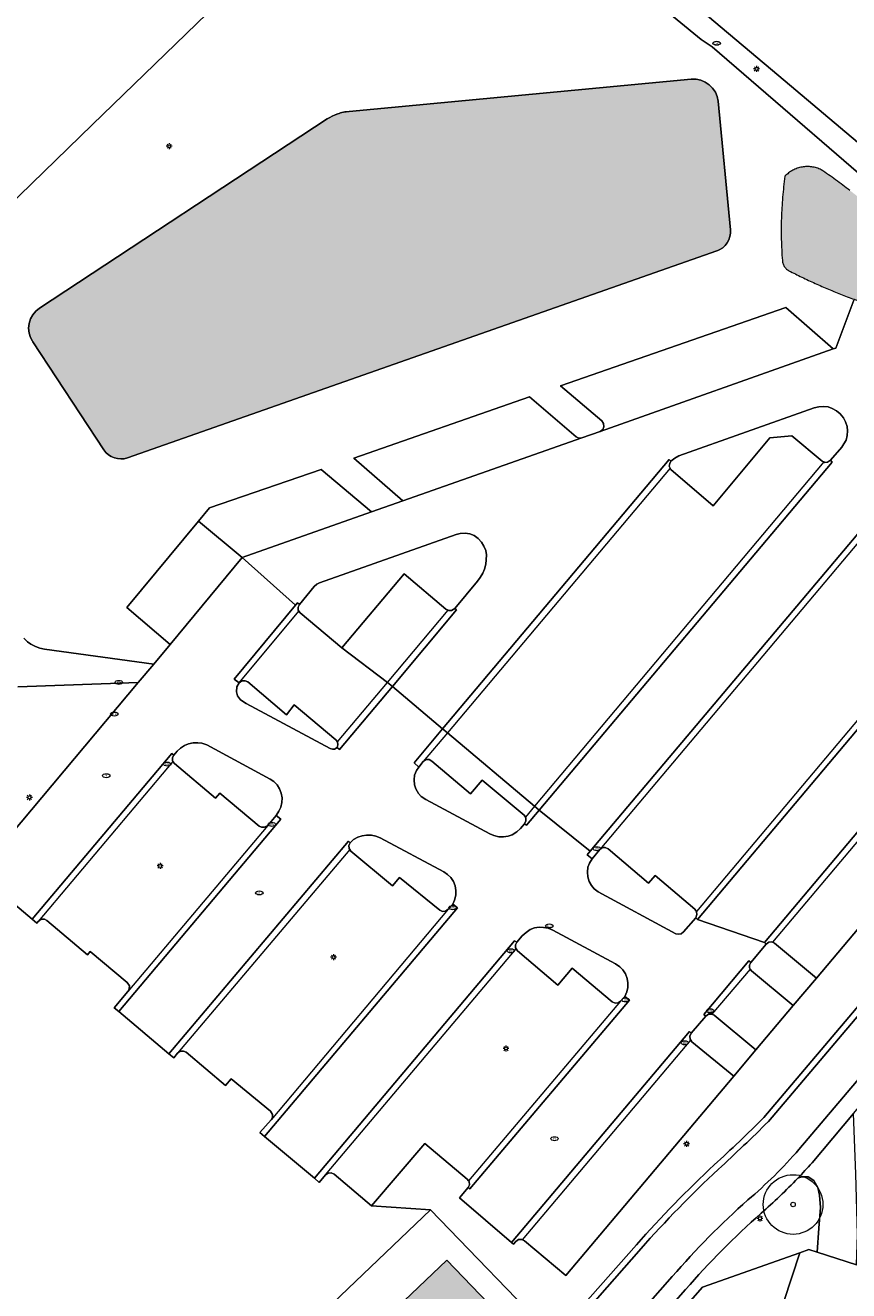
# Model space of a CAD drawing. Header units: metres. Extents: x 187482 to 189800, y 333582 to 335019.
# Tile 68 of 256: x 187607 to 187676, y 334151 to 334257. Entities that reach past the tile are written whole.
import ezdxf
from ezdxf.enums import TextEntityAlignment as Align

# ---------------------------------------------------------------- set-up
doc = ezdxf.new("R2010")
doc.units = ezdxf.units.M
doc.layers.get('0').update_dxf_attribs({"color": 252, "lineweight": 18})
for name, color, linetype, lineweight in [('B-WE-GR-BEPLANTING_CULTUUR_HEESTERS-GV', 252, 'Continuous', 18), ('B-WE-GR-BEPLANTING_CULTUUR_VASTE PLANTENVAK-GV', 252, 'Continuous', 18), ('B-WE-GR-BOOM-S', 252, 'Continuous', 18), ('B-WE-GR-GRAS-GV', 252, 'Continuous', 18), ('B-WE-IE-MEUBILAIR-S', 252, 'Continuous', 18), ('B-WE-IE-TERREINAFSCHEIDING_KUNSTMATIG_HEKWERK-G', 252, 'IE-TERREINAFSCHEIDING_KUNSTMATIG-SO', 18), ('B-WE-OG-BEBOUWING-GV', 252, 'Continuous', 18), ('B-WE-OG-BEBOUWING_LUIFEL-GV', 252, 'Continuous', 18), ('B-WE-OG-TERREIN_ERF-GV', 252, 'Continuous', 18), ('B-WE-OG-WEG-GV', 252, 'Continuous', 18), ('B-WE-RI-HWA_GOOT_MOLGOOT-G', 252, 'Continuous', 18), ('B-WE-VH-GESLOTENVERHARDING_ASFALT-GV', 252, 'Continuous', 18), ('B-WE-VH-HALFVERHARDING_PUIN-GV', 252, 'Continuous', 18), ('B-WE-VH-OPENVERHARDING_BETONSTRAATSTEEN-GV', 252, 'Continuous', 18), ('B-WE-VH-OPENVERHARDING_TEGEL-GV', 252, 'Continuous', 18)]:
    doc.layers.add(name, color=color, linetype=linetype, lineweight=lineweight)
doc.layers.add('B-WE-OG-BEBOUWING-V', color=7, linetype='Continuous', lineweight=18, true_color=0xf0f0f0)
doc.styles.add('NLCS-ISO', font='NLCS-ISO.ttf')
doc.linetypes.add('IE-TERREINAFSCHEIDING_KUNSTMATIG-SO', pattern='A,4,[82,NLCS.SHX,S=0.75,R=90,X=0,Y=0],4,-2', length=10)

# ---------------------------------------------------------------- blocks, each defined once
blk = doc.blocks.new('SIE-MEUBILAIR_PAAL_LICHTMAST-SO')
for points in [[(-0.62, 0), (-1, 0)], [(-0.71, 0.71), (-0.44, 0.44)], [(0, 1), (0, 0.62)], [(0.44, 0.44), (0.71, 0.71)], [(1, 0), (0.62, 0)], [(-0.71, -0.71), (-0.44, -0.44)], [(0, -0.62), (0, -1)], [(0.44, -0.44), (0.71, -0.71)]]:
    blk.add_lwpolyline(points)
blk.add_circle((0, 0), 0.5)
blk = doc.blocks.new('SIE-MEUBILAIR_PUT_BRANDKRAAN-SO')
blk.add_ellipse((0, 0), major_axis=(1.25, 0), ratio=0.54)
at = {"style": 'NLCS-ISO'}
blk.add_text('bk', height=0.75, dxfattribs=at).set_placement((0.03, 0), align=Align.MIDDLE_CENTER)
blk = doc.blocks.new('SIE-MEUBILAIR_PUT_KOLK-SO')
blk.add_ellipse((0, 0), major_axis=(1.25, 0), ratio=0.54)
at = {"style": 'NLCS-ISO'}
blk.add_text('klk', height=0.75, dxfattribs=at).set_placement((0.03, 0), align=Align.MIDDLE_CENTER)
blk = doc.blocks.new('SIE-MEUBILAIR_PUT_RIOOLPUT-SO')
blk.add_ellipse((0, 0), major_axis=(1.25, 0), ratio=0.54)
at = {"style": 'NLCS-ISO'}
blk.add_text('ri', height=0.75, dxfattribs=at).set_placement((-0.04, 0.07), align=Align.MIDDLE_CENTER)
blk = doc.blocks.new('SGR-BOOM_GBKN-SO')
at = {"color": 0, "linetype": 'ByBlock', "lineweight": 18}
for radius in [2, 0.15]:
    blk.add_circle((0, 0), radius, dxfattribs=at)

msp = doc.modelspace()

# ---------------------------------------------------------------- hatches: boundary and pattern name
at = {"layer": 'B-WE-OG-BEBOUWING-V'}
h = msp.add_hatch(color=256, dxfattribs=at)
h.dxf.hatch_style = 1
h.paths.add_polyline_path([(187607.452, 334230.104), (187607.483, 334230.057), (187613.424, 334220.996), (187613.605, 334220.78), (187613.818, 334220.594), (187614.058, 334220.445), (187614.318, 334220.335), (187614.592, 334220.267), (187614.873, 334220.243), (187615.154, 334220.263), (187615.429, 334220.327), (187664.795, 334237.683), (187664.886, 334237.715), (187665.058, 334237.793), (187665.298, 334237.945), (187665.509, 334238.137), (187665.683, 334238.362), (187665.817, 334238.614), (187665.905, 334238.884), (187665.946, 334239.166), (187665.944, 334239.387), (187665.938, 334239.451), (187664.917, 334250.218), (187664.836, 334250.614), (187664.679, 334250.986), (187664.453, 334251.321), (187664.166, 334251.606), (187663.829, 334251.829), (187663.456, 334251.983), (187663.059, 334252.061), (187662.68, 334252.062), (187662.655, 334252.06), (187633.995, 334249.376), (187633.752, 334249.344), (187633.631, 334249.322), (187633.51, 334249.298), (187633.391, 334249.269), (187633.272, 334249.238), (187633.155, 334249.202), (187633.038, 334249.164), (187632.808, 334249.077), (187632.584, 334248.977), (187632.366, 334248.864), (187632.155, 334248.739), (187608.054, 334232.886), (187608.042, 334232.878), (187607.742, 334232.635), (187607.485, 334232.327), (187607.294, 334231.974), (187607.176, 334231.591), (187607.136, 334231.192), (187607.175, 334230.793), (187607.293, 334230.41)], flags=17)
h = msp.add_hatch(color=256, dxfattribs=at)
h.dxf.hatch_style = 1
edge = h.paths.add_edge_path(flags=17)
edge.add_arc((187648.376, 334206.217), 45.731, 41.80374, 43.66306)
edge.add_arc((187650.08, 334208.044), 43.237, 43.47079, 45.43686)
edge.add_arc((187646.235, 334204.206), 48.669, 45.38257, 47.12952)
edge.add_arc((187646.4, 334204.387), 48.424, 47.12613, 48.88223)
edge.add_arc((187648.446, 334206.776), 45.279, 48.84525, 50.72285)
edge.add_arc((187648.051, 334206.435), 45.793, 50.61078, 52.46758)
edge.add_arc((187647.922, 334206.39), 45.908, 52.37372, 54.22619)
edge.add_arc((187649.483, 334208.771), 43.064, 54.05892, 56.03297)
edge.add_arc((187672.426, 334242.182), 2.56, 64.13908, 73.34548)
edge.add_arc((187672.443, 334242.298), 2.445, 72.94454, 82.57338)
edge.add_arc((187672.4, 334242.102), 2.644, 82.19555, 91.1043)
edge.add_arc((187672.392, 334242.26), 2.487, 90.98376, 100.46516)
edge.add_arc((187672.378, 334242.225), 2.519, 100.00667, 109.35255)
edge.add_arc((187672.473, 334241.985), 2.777, 109.57655, 118.06535)
edge.add_arc((187672.409, 334242.119), 2.628, 118.19852, 127.17144)
edge.add_arc((187672.376, 334242.162), 2.574, 127.16936, 136.30657)
edge.add_arc((187701.769, 334239.507), 31.567, 171.92716, 173.53376)
edge.add_arc((187701.895, 334239.468), 31.697, 173.49006, 175.08875)
edge.add_arc((187709.377, 334238.949), 39.195, 175.26808, 176.56069)
edge.add_arc((187702.858, 334239.382), 32.662, 176.63303, 178.18537)
edge.add_arc((187702.749, 334239.385), 32.554, 178.18529, 179.74322)
edge.add_arc((187709.276, 334239.487), 39.08, 179.93524, 181.23138)
edge.add_arc((187702.823, 334239.385), 32.626, 181.29641, 182.84989)
edge.add_arc((187708.912, 334239.816), 38.73, 183.03895, 184.34799)
edge.add_arc((187671.261, 334236.945), 0.969, 183.8589, 192.82889)
edge.add_arc((187671.664, 334237.042), 1.384, 193.02706, 199.28081)
edge.add_arc((187671.556, 334237.04), 1.282, 200.80971, 207.57671)
edge.add_arc((187671.804, 334237.233), 1.592, 209.59983, 215.05245)
edge.add_arc((187671.449, 334237.014), 1.176, 216.21508, 223.59012)
edge.add_arc((187671.557, 334237.162), 1.357, 225.00754, 231.41144)
edge.add_arc((187671.406, 334237.001), 1.137, 232.30094, 239.89686)
edge.add_arc((187671.376, 334236.943), 1.072, 239.71645, 247.8295)
edge.add_arc((187692.214, 334277.598), 46.751, 242.97565, 244.4791)
edge.add_arc((187692.3, 334277.701), 46.882, 244.43902, 245.93897)
edge.add_arc((187696.083, 334286.137), 56.127, 245.92395, 247.1758)
edge.add_arc((187694.328, 334282.393), 51.995, 247.35775, 248.70995)
edge.add_arc((187693.404, 334280.064), 49.49, 248.7281, 250.14888)
edge.add_arc((187691.611, 334274.927), 44.049, 250.07301, 251.66871)
edge.add_arc((187692.276, 334276.443), 45.698, 251.47579, 253.01351)
edge.add_arc((187692.322, 334276.426), 45.695, 252.95172, 254.49052)
edge.add_arc((187680.396, 334233.638), 1.277, 256.7422, 263.98272)
edge.add_arc((187680.356, 334233.459), 1.095, 265.05113, 273.53423)
edge.add_arc((187680.37, 334233.309), 0.944, 273.27117, 283.08929)
edge.add_arc((187680.402, 334233.262), 0.892, 281.79506, 292.14877)
edge.add_arc((187680.391, 334233.34), 0.968, 290.99836, 300.5403)
edge.add_arc((187680.39, 334233.36), 0.986, 299.96941, 309.37608)
edge.add_arc((187680.443, 334233.32), 0.922, 308.4733, 318.51183)
edge.add_arc((187680.455, 334233.339), 0.926, 317.07185, 327.05336)
edge.add_arc((187674.229, 334236.876), 8.085, 330.01948, 333.63748)
edge.add_arc((187672.188, 334237.95), 10.391, 333.33061, 336.14775)
edge.add_arc((187673.856, 334237.221), 8.57, 336.09496, 339.51079)
edge.add_arc((187672.243, 334237.852), 10.302, 339.36448, 342.20375)
edge.add_arc((187672.235, 334237.813), 10.298, 342.41921, 345.25805)
edge.add_arc((187673.496, 334237.499), 8.999, 345.14989, 348.40754)
edge.add_arc((187672.131, 334237.775), 10.391, 348.42963, 351.24203)
edge.add_arc((187671.778, 334237.792), 10.743, 351.44259, 354.16831)
h = msp.add_hatch(color=256, dxfattribs=at)
h.dxf.hatch_style = 1
h.paths.add_polyline_path([(187633.288, 334136.307), (187646.332, 334148.744), (187642.181, 334153.097), (187629.137, 334140.66)], flags=17)

# ---------------------------------------------------------------- linework, layer by layer
at = {"layer": 'B-WE-GR-BEPLANTING_CULTUUR_HEESTERS-GV', "flags": 128}
for points in [[(187706.114, 334215.861), (187673.156, 334176.724), (187671.206, 334174.44), (187668.077, 334170.707), (187666.236, 334168.517), (187652.146, 334151.789), (187648.676, 334154.714), (187648.521, 334154.786), (187648.461, 334154.814), (187648.192, 334154.809), (187647.965, 334154.649), (187647.773, 334154.436), (187647.6, 334154.569), (187643.229, 334158.314), (187643.96, 334159.166), (187644.069, 334159.401), (187644.045, 334159.668), (187644.001, 334159.73), (187643.892, 334159.882), (187640.322, 334162.865), (187635.856, 334157.643), (187640.822, 334157.293), (187651.182, 334146.584), (187658.077, 334154.387)], [(187668.753, 334165.042), (187710.392, 334214.22)]]:
    msp.add_lwpolyline(points, dxfattribs=at)
at = {"layer": 'B-WE-GR-BEPLANTING_CULTUUR_HEESTERS-GV'}
for points in [[(187664.591, 334161.073, 0.0087358), (187668.753, 334165.042)], [(187658.077, 334154.387, -0.0245452), (187664.591, 334161.073)]]:
    msp.add_lwpolyline(points, format="xyb", dxfattribs=at)
at = {"layer": 'B-WE-GR-BEPLANTING_CULTUUR_VASTE PLANTENVAK-GV', "flags": 128}
for points in [[(187669.255, 334222.012), (187671.084, 334222.19), (187673.618, 334220.065), (187673.779, 334219.986), (187673.841, 334219.955), (187674.064, 334219.966), (187674.321, 334220.126), (187675.264, 334221.221), (187675.456, 334221.505), (187675.635, 334221.82), (187675.719, 334222.2), (187675.755, 334222.594), (187675.72, 334222.952), (187675.585, 334223.359), (187675.417, 334223.681), (187675.14, 334224.015), (187674.839, 334224.267), (187674.473, 334224.464), (187674.141, 334224.599), (187673.722, 334224.635), (187673.347, 334224.615), (187672.953, 334224.518), (187661.622, 334220.497), (187661.273, 334220.313), (187660.962, 334220.05), (187660.856, 334219.861), (187660.821, 334219.624), (187660.889, 334219.477), (187660.942, 334219.363), (187664.497, 334216.316)], [(187638.599, 334210.6), (187642.108, 334207.651), (187642.281, 334207.56), (187642.321, 334207.539), (187642.57, 334207.548), (187642.838, 334207.709), (187644.761, 334209.993), (187644.984, 334210.31), (187645.182, 334210.661), (187645.332, 334211.01), (187645.443, 334211.415), (187645.485, 334211.772), (187645.492, 334212.197), (187645.434, 334212.557), (187645.289, 334212.944), (187645.089, 334213.274), (187644.792, 334213.587), (187644.475, 334213.813), (187644.097, 334213.961), (187643.72, 334214.018), (187643.305, 334213.997), (187642.949, 334213.915), (187631.512, 334209.852), (187631.296, 334209.75), (187631.074, 334209.56), (187629.828, 334208.034), (187629.717, 334207.812), (187629.733, 334207.557), (187629.778, 334207.49), (187629.88, 334207.336), (187633.393, 334204.398)], [(187629.398, 334199.625), (187628.733, 334198.799), (187625.493, 334201.548), (187625.28, 334201.651), (187625.01, 334201.639), (187624.772, 334201.469), (187624.59, 334201.15), (187624.541, 334200.736), (187624.634, 334200.378), (187624.88, 334200.051), (187625.369, 334199.732), (187632.396, 334195.97), (187632.597, 334195.913), (187632.772, 334195.929), (187632.982, 334196.052), (187633.056, 334196.286), (187633.017, 334196.519), (187632.865, 334196.701)], [(187622.064, 334196.267), (187621.636, 334196.425), (187621.302, 334196.457), (187620.926, 334196.45), (187620.518, 334196.356), (187620.188, 334196.219), (187619.848, 334195.999), (187619.576, 334195.749), (187619.296, 334195.42), (187619.189, 334195.227), (187619.178, 334194.957), (187619.231, 334194.878), (187619.345, 334194.708), (187622.808, 334191.805), (187623.161, 334192.236), (187626.454, 334189.472), (187626.654, 334189.368), (187626.913, 334189.371), (187627.173, 334189.529), (187627.867, 334190.37), (187628.105, 334190.709), (187628.269, 334191.051), (187628.353, 334191.438), (187628.38, 334191.836), (187628.302, 334192.22), (187628.168, 334192.583), (187627.948, 334192.923), (187627.681, 334193.195), (187627.361, 334193.415)], [(187645.143, 334193.328), (187644.16, 334192.175), (187640.921, 334194.919), (187640.693, 334195.041), (187640.453, 334195.041), (187640.199, 334194.873), (187639.824, 334194.417), (187639.636, 334194.124), (187639.481, 334193.726), (187639.428, 334193.345), (187639.465, 334192.935), (187639.57, 334192.583), (187639.798, 334192.208), (187640.039, 334191.952), (187640.407, 334191.695), (187645.774, 334188.821), (187646.122, 334188.675), (187646.54, 334188.58), (187646.915, 334188.569), (187647.324, 334188.639), (187647.648, 334188.749), (187648.039, 334188.979), (187648.363, 334189.279), (187648.694, 334189.664), (187648.806, 334189.906), (187648.804, 334190.157), (187648.76, 334190.222), (187648.646, 334190.39)], [(187636.599, 334188.487), (187636.221, 334188.639), (187635.854, 334188.707), (187635.452, 334188.72), (187635.081, 334188.649), (187634.715, 334188.535), (187634.356, 334188.342), (187634.091, 334188.073), (187633.973, 334187.847), (187633.996, 334187.582), (187634.042, 334187.511), (187634.141, 334187.358), (187637.614, 334184.462), (187638.209, 334185.165), (187641.594, 334182.426), (187641.823, 334182.322), (187642.075, 334182.338), (187642.295, 334182.509), (187642.676, 334182.92), (187642.833, 334183.267), (187642.939, 334183.668), (187642.945, 334184.077), (187642.876, 334184.461), (187642.745, 334184.817), (187642.524, 334185.155), (187642.247, 334185.426), (187641.923, 334185.633)], [(187659.633, 334185.328), (187659.089, 334184.685), (187655.696, 334187.574), (187655.459, 334187.689), (187655.213, 334187.671), (187654.991, 334187.51), (187654.348, 334186.716), (187654.142, 334186.373), (187654, 334186.018), (187653.961, 334185.595), (187653.983, 334185.223), (187654.102, 334184.826), (187654.289, 334184.485), (187654.537, 334184.213), (187654.873, 334183.963), (187661.373, 334180.45), (187661.578, 334180.405), (187661.822, 334180.445), (187662.023, 334180.618), (187663.041, 334181.773), (187663.14, 334182.048), (187663.113, 334182.295), (187663.092, 334182.325), (187662.963, 334182.507)], [(187656.319, 334177.912), (187651.062, 334180.753), (187650.661, 334180.901), (187650.288, 334180.982), (187649.903, 334180.991), (187649.517, 334180.929), (187649.174, 334180.797), (187648.831, 334180.563), (187648.496, 334180.267), (187648.033, 334179.734), (187647.931, 334179.512), (187647.942, 334179.254), (187647.986, 334179.178), (187648.087, 334179.005), (187651.475, 334176.132), (187652.688, 334177.556), (187656.041, 334174.745), (187656.273, 334174.638), (187656.541, 334174.652), (187656.741, 334174.801), (187657.095, 334175.2), (187657.257, 334175.587), (187657.345, 334175.93), (187657.355, 334176.344), (187657.283, 334176.705), (187657.137, 334177.092), (187656.938, 334177.409), (187656.67, 334177.675)], [(187669.646, 334179.656), (187669.469, 334179.731), (187669.385, 334179.767), (187669.159, 334179.742), (187668.948, 334179.58), (187667.644, 334178.046), (187667.535, 334177.819), (187667.539, 334177.589), (187667.599, 334177.491), (187667.696, 334177.333), (187671.206, 334174.44), (187673.156, 334176.724)], [(187664.576, 334173.61), (187664.393, 334173.693), (187664.337, 334173.718), (187664.092, 334173.699), (187663.868, 334173.537), (187662.662, 334172.119), (187662.533, 334171.865), (187662.558, 334171.62), (187662.621, 334171.53), (187662.715, 334171.393), (187666.236, 334168.517), (187668.077, 334170.707)]]:
    msp.add_lwpolyline(points, close=True, dxfattribs=at)
at = {"layer": 'B-WE-GR-GRAS-GV', "flags": 128}
msp.add_lwpolyline([(187670.425, 334149.631), (187671.772, 334153.713), (187663.61, 334150.819), (187626.481, 334108.425)], dxfattribs=at)
at = {"layer": 'B-WE-GR-GRAS-GV'}
msp.add_lwpolyline([(187677.428, 334148.885), (187677.904, 334151.426), (187678.234, 334152.391), (187676.5, 334152.689), (187673.208, 334153.748), (187672.507, 334153.974), (187671.772, 334153.713), (187670.425, 334149.631)], dxfattribs=at)
at = {"layer": 'B-WE-IE-TERREINAFSCHEIDING_KUNSTMATIG_HEKWERK-G', "ltscale": 0.2, "flags": 128}
msp.add_lwpolyline([(187623.217, 334140.492), (187633.577, 334129.783), (187633.886, 334130.078), (187636.475, 334132.549), (187651.182, 334146.584), (187640.822, 334157.293)], close=True, dxfattribs=at)
for points in [[(187663.61, 334150.819), (187671.772, 334153.713)], [(187671.772, 334153.713), (187672.507, 334153.974)], [(187672.507, 334153.974), (187673.208, 334153.748)], [(187673.208, 334153.748), (187676.5, 334152.689)], [(187626.481, 334108.425), (187663.61, 334150.819)]]:
    msp.add_lwpolyline(points, dxfattribs=at)
at = {"layer": 'B-WE-OG-BEBOUWING-GV', "flags": 128}
for points in [[(187607.452, 334230.104), (187607.483, 334230.057), (187613.424, 334220.996), (187613.605, 334220.78), (187613.818, 334220.594), (187614.058, 334220.445), (187614.318, 334220.335), (187614.592, 334220.267), (187614.873, 334220.243), (187615.154, 334220.263), (187615.429, 334220.327), (187664.795, 334237.683), (187664.886, 334237.715), (187665.058, 334237.793), (187665.298, 334237.945), (187665.509, 334238.137), (187665.683, 334238.362), (187665.817, 334238.614), (187665.905, 334238.884), (187665.946, 334239.166), (187665.944, 334239.387), (187665.938, 334239.451), (187664.917, 334250.218), (187664.836, 334250.614), (187664.679, 334250.986), (187664.453, 334251.321), (187664.166, 334251.606), (187663.829, 334251.829), (187663.456, 334251.983), (187663.059, 334252.061), (187662.68, 334252.062), (187662.655, 334252.06), (187633.995, 334249.376), (187633.752, 334249.344), (187633.631, 334249.322), (187633.51, 334249.298), (187633.391, 334249.269), (187633.272, 334249.238), (187633.155, 334249.202), (187633.038, 334249.164), (187632.808, 334249.077), (187632.584, 334248.977), (187632.366, 334248.864), (187632.155, 334248.739), (187608.054, 334232.886), (187608.042, 334232.878), (187607.742, 334232.635), (187607.485, 334232.327), (187607.294, 334231.974), (187607.176, 334231.591), (187607.136, 334231.192), (187607.175, 334230.793), (187607.293, 334230.41)], [(187633.288, 334136.307), (187646.332, 334148.744), (187642.181, 334153.097), (187629.137, 334140.66)]]:
    msp.add_lwpolyline(points, close=True, dxfattribs=at)
at = {"layer": 'B-WE-OG-BEBOUWING_LUIFEL-GV'}
for points in [[(187671.94, 334244.705, 0.0408017), (187671.543, 334244.601)], [(187672.349, 334244.746, 0.041394), (187671.94, 334244.705)], [(187672.759, 334244.722, 0.0388913), (187672.349, 334244.746)], [(187673.16, 334244.635, 0.0420385), (187672.759, 334244.722)], [(187673.543, 334244.486, 0.0401921), (187673.16, 334244.635)], [(187670.515, 334243.94, 0.0070102), (187670.403, 334243.062)], [(187670.821, 334244.213, 0.0398897), (187670.515, 334243.94)], [(187671.167, 334244.435, 0.0391718), (187670.821, 334244.213)], [(187671.543, 334244.601, 0.0370563), (187671.167, 334244.435)], [(187674.759, 334243.636, 0.0086137), (187673.543, 334244.486)], [(187675.949, 334242.749, 0.0080831), (187674.759, 334243.636)], [(187670.403, 334243.062, 0.0069757), (187670.315, 334242.182)], [(187670.315, 334242.182, 0.0056402), (187670.252, 334241.3)], [(187670.212, 334240.416, 0.0067979), (187670.196, 334239.531)], [(187670.252, 334241.3, 0.0067735), (187670.212, 334240.416)], [(187670.196, 334239.531, 0.0056555), (187670.205, 334238.647)], [(187670.205, 334238.647, 0.0067784), (187670.237, 334237.763)], [(187670.237, 334237.763, 0.0057118), (187670.294, 334236.88)], [(187670.294, 334236.88, 0.039159), (187670.316, 334236.73)], [(187670.316, 334236.73, 0.0272939), (187670.358, 334236.585)], [(187670.358, 334236.585, 0.0295352), (187670.42, 334236.447)], [(187670.42, 334236.447, 0.023796), (187670.501, 334236.319)], [(187670.501, 334236.319, 0.0321908), (187670.598, 334236.203)], [(187670.598, 334236.203, 0.0279496), (187670.711, 334236.102)], [(187670.711, 334236.102, 0.0331556), (187670.836, 334236.018)], [(187670.836, 334236.018, 0.0354147), (187670.972, 334235.951)], [(187670.972, 334235.951, 0.0065601), (187672.072, 334235.408)], [(187672.072, 334235.408, 0.0065449), (187673.186, 334234.893)], [(187673.186, 334234.893, 0.0054623), (187674.311, 334234.405)], [(187674.311, 334234.405, 0.0059002), (187675.449, 334233.946)], [(187675.449, 334233.946, 0.0061994), (187676.598, 334233.515)]]:
    msp.add_lwpolyline(points, format="xyb", dxfattribs=at)
at = {"layer": 'B-WE-OG-TERREIN_ERF-GV', "flags": 128}
for points in [[(187629.961, 334265.22), (187630.608, 334280.95), (187623.512, 334286.872), (187619.01, 334286.76), (187613.976, 334287.628), (187610.217, 334287.293), (187606.375, 334285.062), (187553.568, 334222.779), (187574.713, 334213.671), (187589.67, 334207.226), (187601.963, 334204.863), (187601.891, 334206.114), (187598.92, 334214.748), (187598.881, 334223.279), (187602.288, 334238.378), (187612.45, 334248.251)], [(187613.424, 334220.996), (187607.483, 334230.057), (187607.452, 334230.104), (187607.293, 334230.41), (187607.175, 334230.793), (187607.136, 334231.192), (187607.176, 334231.591), (187607.294, 334231.974), (187607.485, 334232.327), (187607.742, 334232.635), (187608.042, 334232.878), (187608.054, 334232.886), (187632.155, 334248.739), (187632.366, 334248.864), (187632.584, 334248.977), (187632.808, 334249.077), (187633.038, 334249.164), (187633.155, 334249.202), (187633.272, 334249.238), (187633.391, 334249.269), (187633.51, 334249.298), (187633.631, 334249.322), (187633.752, 334249.344), (187633.995, 334249.376), (187662.655, 334252.06), (187662.68, 334252.062), (187663.059, 334252.061), (187663.456, 334251.983), (187663.829, 334251.829), (187664.166, 334251.606), (187664.453, 334251.321), (187664.679, 334250.986), (187664.836, 334250.614), (187664.917, 334250.218), (187665.938, 334239.451), (187665.944, 334239.387), (187665.946, 334239.166), (187665.905, 334238.884), (187665.817, 334238.614), (187665.683, 334238.362), (187665.509, 334238.137), (187665.298, 334237.945), (187665.058, 334237.793), (187664.886, 334237.715), (187664.795, 334237.683), (187615.429, 334220.327), (187615.154, 334220.263), (187614.873, 334220.243), (187614.592, 334220.267), (187614.318, 334220.335), (187614.058, 334220.445), (187613.818, 334220.594), (187613.605, 334220.78)], [(187633.886, 334130.078), (187636.475, 334132.549), (187651.182, 334146.584), (187640.822, 334157.293), (187623.217, 334140.492), (187633.577, 334129.783)], [(187633.288, 334136.307), (187629.137, 334140.66), (187642.181, 334153.097), (187646.332, 334148.744)]]:
    msp.add_lwpolyline(points, close=True, dxfattribs=at)
for points in [[(187681.354, 334240.145), (187664.4, 334254.794), (187663.497, 334255.41), (187650.936, 334265.716), (187647.748, 334261.896), (187637.122, 334270.907), (187640.3, 334274.696), (187630.686, 334282.853)], [(187629.961, 334265.22), (187612.45, 334248.251), (187602.288, 334238.378)], [(187606.727, 334205.212), (187607.032, 334204.925), (187607.323, 334204.723), (187607.718, 334204.508), (187608.081, 334204.382), (187608.461, 334204.312), (187617.614, 334203.03), (187618.983, 334204.695), (187615.378, 334207.781), (187621.369, 334215.023), (187622.296, 334216.143), (187631.658, 334219.349), (187635.869, 334215.808), (187638.485, 334216.739), (187634.38, 334220.295), (187649.1, 334225.453), (187653.02, 334222.094), (187653.239, 334221.993), (187653.498, 334222.016), (187655.037, 334222.555), (187655.241, 334222.712), (187655.335, 334222.938), (187655.317, 334223.221), (187655.173, 334223.439), (187651.69, 334226.376), (187670.598, 334232.929), (187674.562, 334229.472), (187674.761, 334229.519), (187676.288, 334233.539)], [(187623.217, 334140.492), (187640.822, 334157.293), (187635.856, 334157.643), (187632.743, 334160.287), (187632.484, 334160.416), (187632.23, 334160.389), (187632.008, 334160.239), (187631.485, 334159.609), (187631.082, 334159.949), (187626.907, 334163.459), (187626.522, 334163.776), (187627.452, 334164.843), (187627.559, 334165.045), (187627.557, 334165.297), (187627.391, 334165.575), (187624.12, 334168.274), (187623.644, 334167.725), (187620.338, 334170.513), (187620.123, 334170.614), (187619.844, 334170.598), (187619.614, 334170.427), (187619.29, 334170.033), (187618.885, 334170.377), (187614.69, 334173.919), (187614.302, 334174.25), (187615.452, 334175.615), (187615.564, 334175.825), (187615.574, 334176.081), (187615.406, 334176.351), (187612.285, 334178.95), (187612.068, 334178.677), (187608.654, 334181.566), (187608.453, 334181.657), (187608.197, 334181.655), (187607.942, 334181.468), (187607.824, 334181.33), (187607.427, 334181.664), (187602.887, 334185.506), (187616.311, 334201.507), (187606.22, 334201.133)]]:
    msp.add_lwpolyline(points, dxfattribs=at)
at = {"layer": 'B-WE-OG-WEG-GV', "flags": 128}
for points in [[(187710.392, 334214.22), (187668.753, 334165.042)], [(187669.12, 334164.702), (187710.824, 334213.957)], [(187626.481, 334108.425), (187663.61, 334150.819), (187671.772, 334153.713), (187672.507, 334153.974), (187673.208, 334153.748), (187673.36, 334155.763), (187673.488, 334157.492), (187673.407, 334158.54), (187673.257, 334159.167), (187672.94, 334159.774), (187672.469, 334160.071), (187671.937, 334160.072), (187671.588, 334159.953)], [(187658.077, 334154.387), (187651.182, 334146.584), (187636.475, 334132.549), (187638.32, 334131.164), (187658.452, 334154.056)], [(187662.185, 334150.634), (187623.136, 334106.161), (187621.234, 334103.692)]]:
    msp.add_lwpolyline(points, dxfattribs=at)
at = {"layer": 'B-WE-OG-WEG-GV'}
for points in [[(187668.753, 334165.042, -0.0087358), (187664.591, 334161.073)], [(187664.931, 334160.706, 0.0086725), (187669.12, 334164.702)], [(187664.591, 334161.073, 0.0245452), (187658.077, 334154.387)], [(187658.452, 334154.056, -0.0244505), (187664.931, 334160.706)], [(187671.588, 334159.953, -0.0239372), (187668.505, 334157.022)], [(187668.505, 334157.022, 0.0319483), (187662.185, 334150.634)]]:
    msp.add_lwpolyline(points, format="xyb", dxfattribs=at)
at = {"layer": 'B-WE-RI-HWA_GOOT_MOLGOOT-G', "flags": 128}
for points in [[(187686.621, 334225.078), (187654.991, 334187.51)], [(187697.456, 334223.146), (187663.092, 334182.325)], [(187660.889, 334219.477), (187642.227, 334197.284), (187640.199, 334194.873)], [(187673.779, 334219.986), (187649.524, 334191.131), (187648.76, 334190.222)], [(187702.485, 334218.92), (187669.469, 334179.731)], [(187624.772, 334201.469), (187629.778, 334207.49)], [(187633.017, 334196.519), (187637.204, 334201.51), (187642.281, 334207.56)], [(187619.231, 334194.878), (187607.942, 334181.468)], [(187627.173, 334189.529), (187615.452, 334175.615)], [(187634.042, 334187.511), (187619.614, 334170.427)], [(187642.295, 334182.509), (187627.452, 334164.843)], [(187632.008, 334160.239), (187647.986, 334179.178)], [(187667.599, 334177.491), (187664.393, 334173.693)], [(187656.741, 334174.801), (187644.001, 334159.73)], [(187648.521, 334154.786), (187662.621, 334171.53)]]:
    msp.add_lwpolyline(points, dxfattribs=at)
at = {"layer": 'B-WE-VH-GESLOTENVERHARDING_ASFALT-GV', "flags": 128}
for points in [[(187624.994, 334290.246), (187669.997, 334252.342), (187683.19, 334241.23), (187687.812, 334237.27), (187692.89, 334232.919), (187696.68, 334237.383), (187683.975, 334248.171), (187681.124, 334250.635)], [(187720.772, 334224.45), (187718.082, 334222.249), (187710.824, 334213.957), (187669.12, 334164.702)], [(187671.687, 334162.353), (187718.262, 334217.315)], [(187658.452, 334154.056), (187638.32, 334131.164), (187635.55, 334128.014), (187618.652, 334108.799), (187621.493, 334106.62), (187661.07, 334151.724)]]:
    msp.add_lwpolyline(points, dxfattribs=at)
at = {"layer": 'B-WE-VH-GESLOTENVERHARDING_ASFALT-GV'}
for points in [[(187669.12, 334164.702, -0.0086725), (187664.931, 334160.706)], [(187667.41, 334158.139, 0.0356838), (187671.687, 334162.353)], [(187664.931, 334160.706, 0.0244505), (187658.452, 334154.056)], [(187661.07, 334151.724, -0.0323797), (187667.41, 334158.139)]]:
    msp.add_lwpolyline(points, format="xyb", dxfattribs=at)
at = {"layer": 'B-WE-VH-HALFVERHARDING_PUIN-GV', "flags": 128}
for points in [[(187676.452, 334160.336), (187676.267, 334165.367), (187672.781, 334161.253)], [(187671.588, 334159.953), (187671.937, 334160.072), (187672.469, 334160.071), (187672.94, 334159.774), (187673.257, 334159.167), (187673.407, 334158.54), (187673.488, 334157.492), (187673.36, 334155.763), (187673.208, 334153.748), (187676.5, 334152.689), (187676.583, 334155.231), (187676.452, 334160.336)]]:
    msp.add_lwpolyline(points, dxfattribs=at)
at = {"layer": 'B-WE-VH-HALFVERHARDING_PUIN-GV'}
msp.add_lwpolyline([(187672.781, 334161.253, -0.0100268), (187671.588, 334159.953)], format="xyb", dxfattribs=at)
at = {"layer": 'B-WE-VH-OPENVERHARDING_BETONSTRAATSTEEN-GV', "flags": 128}
msp.add_lwpolyline([(187676.288, 334233.539), (187674.761, 334229.519), (187674.562, 334229.472), (187655.037, 334222.555), (187653.498, 334222.016), (187638.485, 334216.739), (187635.869, 334215.808), (187625.018, 334211.987), (187629.507, 334207.995), (187629.661, 334208.181), (187629.828, 334208.034), (187631.074, 334209.56), (187631.296, 334209.75), (187631.512, 334209.852), (187642.949, 334213.915), (187643.305, 334213.997), (187643.72, 334214.018), (187644.097, 334213.961), (187644.475, 334213.813), (187644.792, 334213.587), (187645.089, 334213.274), (187645.289, 334212.944), (187645.434, 334212.557), (187645.492, 334212.197), (187645.485, 334211.772), (187645.443, 334211.415), (187645.332, 334211.01), (187645.182, 334210.661), (187644.984, 334210.31), (187644.761, 334209.993), (187642.838, 334207.709), (187642.995, 334207.595), (187637.616, 334201.176), (187641.819, 334197.61), (187660.804, 334220.184), (187660.962, 334220.05), (187661.273, 334220.313), (187661.622, 334220.497), (187672.953, 334224.518), (187673.347, 334224.615), (187673.722, 334224.635), (187674.141, 334224.599), (187674.473, 334224.464), (187674.839, 334224.267), (187675.14, 334224.015), (187675.417, 334223.681), (187675.585, 334223.359), (187675.72, 334222.952), (187675.755, 334222.594), (187675.719, 334222.2), (187675.635, 334221.82), (187675.456, 334221.505), (187675.264, 334221.221), (187674.321, 334220.126), (187674.478, 334219.974), (187649.914, 334190.796), (187654.196, 334187.358), (187686.248, 334225.403)], dxfattribs=at)
for points in [[(187674.562, 334229.472), (187670.598, 334232.929), (187651.69, 334226.376), (187655.173, 334223.439), (187655.317, 334223.221), (187655.335, 334222.938), (187655.241, 334222.712), (187655.037, 334222.555)], [(187697.847, 334222.815), (187697.456, 334223.146), (187693.817, 334226.222), (187690.281, 334222.028), (187686.621, 334225.078), (187686.406, 334225.269), (187686.248, 334225.403), (187654.196, 334187.358), (187653.938, 334187.051), (187654.348, 334186.716), (187654.991, 334187.51), (187655.213, 334187.671), (187655.459, 334187.689), (187655.696, 334187.574), (187659.089, 334184.685), (187659.633, 334185.328), (187662.963, 334182.507), (187663.092, 334182.325), (187663.113, 334182.295), (187663.14, 334182.048), (187663.041, 334181.773), (187663.182, 334181.637)], [(187653.498, 334222.016), (187653.239, 334221.993), (187653.02, 334222.094), (187649.1, 334225.453), (187634.38, 334220.295), (187638.485, 334216.739)], [(187702.08, 334219.272), (187697.847, 334222.815), (187663.182, 334181.637), (187668.786, 334179.713)], [(187674.478, 334219.974), (187674.321, 334220.126), (187674.064, 334219.966), (187673.841, 334219.955), (187673.779, 334219.986), (187673.618, 334220.065), (187671.084, 334222.19), (187669.255, 334222.012), (187664.497, 334216.316), (187660.942, 334219.363), (187660.889, 334219.477), (187660.821, 334219.624), (187660.856, 334219.861), (187660.962, 334220.05), (187660.804, 334220.184), (187641.819, 334197.61), (187642.227, 334197.284), (187649.524, 334191.131), (187649.914, 334190.796)], [(187635.869, 334215.808), (187631.658, 334219.349), (187622.296, 334216.143), (187621.369, 334215.023), (187625.018, 334211.987)], [(187706.114, 334215.861), (187702.485, 334218.92), (187702.08, 334219.272), (187668.786, 334179.713), (187668.948, 334179.58), (187669.159, 334179.742), (187669.385, 334179.767), (187669.469, 334179.731), (187669.646, 334179.656), (187673.156, 334176.724)], [(187625.018, 334211.987), (187621.369, 334215.023), (187615.378, 334207.781), (187618.983, 334204.695)], [(187640.407, 334191.695), (187640.039, 334191.952), (187639.798, 334192.208), (187639.57, 334192.583), (187639.465, 334192.935), (187639.428, 334193.345), (187639.481, 334193.726), (187639.636, 334194.124), (187639.824, 334194.417), (187639.428, 334194.767), (187641.819, 334197.61), (187637.616, 334201.176), (187633.185, 334195.888), (187632.982, 334196.052), (187632.772, 334195.929), (187632.597, 334195.913), (187632.396, 334195.97), (187625.369, 334199.732), (187624.88, 334200.051), (187624.634, 334200.378), (187624.541, 334200.736), (187624.59, 334201.15), (187624.772, 334201.469), (187624.361, 334201.787), (187629.507, 334207.995), (187625.018, 334211.987), (187618.983, 334204.695), (187617.614, 334203.03), (187616.311, 334201.507), (187602.887, 334185.506), (187607.427, 334181.664), (187619.137, 334195.565), (187619.296, 334195.42), (187619.576, 334195.749), (187619.848, 334195.999), (187620.188, 334196.219), (187620.518, 334196.356), (187620.926, 334196.45), (187621.302, 334196.457), (187621.636, 334196.425), (187622.064, 334196.267), (187627.361, 334193.415), (187627.681, 334193.195), (187627.948, 334192.923), (187628.168, 334192.583), (187628.302, 334192.22), (187628.38, 334191.836), (187628.353, 334191.438), (187628.269, 334191.051), (187628.105, 334190.709), (187627.867, 334190.37), (187628.278, 334190.051), (187614.69, 334173.919), (187618.885, 334170.377), (187633.932, 334188.193), (187634.091, 334188.073), (187634.356, 334188.342), (187634.715, 334188.535), (187635.081, 334188.649), (187635.452, 334188.72), (187635.854, 334188.707), (187636.221, 334188.639), (187636.599, 334188.487), (187641.923, 334185.633), (187642.247, 334185.426), (187642.524, 334185.155), (187642.745, 334184.817), (187642.876, 334184.461), (187642.945, 334184.077), (187642.939, 334183.668), (187642.833, 334183.267), (187642.676, 334182.92), (187643.077, 334182.607), (187626.907, 334163.459), (187631.082, 334159.949), (187647.857, 334179.846), (187648.033, 334179.734), (187648.496, 334180.267), (187648.831, 334180.563), (187649.174, 334180.797), (187649.517, 334180.929), (187649.903, 334180.991), (187650.288, 334180.982), (187650.661, 334180.901), (187651.062, 334180.753), (187656.319, 334177.912), (187656.67, 334177.675), (187656.938, 334177.409), (187657.137, 334177.092), (187657.283, 334176.705), (187657.355, 334176.344), (187657.345, 334175.93), (187657.257, 334175.587), (187657.095, 334175.2), (187657.474, 334174.88), (187644.105, 334159.064), (187643.96, 334159.166), (187643.229, 334158.314), (187647.6, 334154.569), (187662.501, 334172.264), (187662.662, 334172.119), (187663.868, 334173.537), (187663.715, 334173.682), (187667.492, 334178.176), (187667.644, 334178.046), (187668.948, 334179.58), (187668.786, 334179.713), (187663.182, 334181.637), (187663.041, 334181.773), (187662.023, 334180.618), (187661.822, 334180.445), (187661.578, 334180.405), (187661.373, 334180.45), (187654.873, 334183.963), (187654.537, 334184.213), (187654.289, 334184.485), (187654.102, 334184.826), (187653.983, 334185.223), (187653.961, 334185.595), (187654, 334186.018), (187654.142, 334186.373), (187654.348, 334186.716), (187653.938, 334187.051), (187654.196, 334187.358), (187649.914, 334190.796), (187648.851, 334189.534), (187648.694, 334189.664), (187648.363, 334189.279), (187648.039, 334188.979), (187647.648, 334188.749), (187647.324, 334188.639), (187646.915, 334188.569), (187646.54, 334188.58), (187646.122, 334188.675), (187645.774, 334188.821)], [(187642.995, 334207.595), (187642.838, 334207.709), (187642.57, 334207.548), (187642.321, 334207.539), (187642.281, 334207.56), (187642.108, 334207.651), (187638.599, 334210.6), (187633.393, 334204.398), (187637.204, 334201.51), (187637.616, 334201.176)], [(187633.393, 334204.398), (187629.88, 334207.336), (187629.778, 334207.49), (187629.733, 334207.557), (187629.717, 334207.812), (187629.828, 334208.034), (187629.661, 334208.181), (187629.507, 334207.995), (187624.361, 334201.787), (187624.772, 334201.469), (187625.01, 334201.639), (187625.28, 334201.651), (187625.493, 334201.548), (187628.733, 334198.799), (187629.398, 334199.625), (187632.865, 334196.701), (187633.017, 334196.519), (187633.056, 334196.286), (187632.982, 334196.052), (187633.185, 334195.888), (187637.616, 334201.176), (187637.204, 334201.51)], [(187641.819, 334197.61), (187639.428, 334194.767), (187639.824, 334194.417), (187640.199, 334194.873), (187640.453, 334195.041), (187640.693, 334195.041), (187640.921, 334194.919), (187644.16, 334192.175), (187645.143, 334193.328), (187648.646, 334190.39), (187648.76, 334190.222), (187648.804, 334190.157), (187648.806, 334189.906), (187648.694, 334189.664), (187648.851, 334189.534), (187649.914, 334190.796), (187649.524, 334191.131), (187642.227, 334197.284)], [(187628.278, 334190.051), (187627.867, 334190.37), (187627.173, 334189.529), (187626.913, 334189.371), (187626.654, 334189.368), (187626.454, 334189.472), (187623.161, 334192.236), (187622.808, 334191.805), (187619.345, 334194.708), (187619.231, 334194.878), (187619.178, 334194.957), (187619.189, 334195.227), (187619.296, 334195.42), (187619.137, 334195.565), (187607.427, 334181.664), (187607.824, 334181.33), (187607.942, 334181.468), (187608.197, 334181.655), (187608.453, 334181.657), (187608.654, 334181.566), (187612.068, 334178.677), (187612.285, 334178.95), (187615.406, 334176.351), (187615.574, 334176.081), (187615.564, 334175.825), (187615.452, 334175.615), (187614.302, 334174.25), (187614.69, 334173.919)], [(187643.077, 334182.607), (187642.676, 334182.92), (187642.295, 334182.509), (187642.075, 334182.338), (187641.823, 334182.322), (187641.594, 334182.426), (187638.209, 334185.165), (187637.614, 334184.462), (187634.141, 334187.358), (187634.042, 334187.511), (187633.996, 334187.582), (187633.973, 334187.847), (187634.091, 334188.073), (187633.932, 334188.193), (187618.885, 334170.377), (187619.29, 334170.033), (187619.614, 334170.427), (187619.844, 334170.598), (187620.123, 334170.614), (187620.338, 334170.513), (187623.644, 334167.725), (187624.12, 334168.274), (187627.391, 334165.575), (187627.557, 334165.297), (187627.559, 334165.045), (187627.452, 334164.843), (187626.522, 334163.776), (187626.907, 334163.459)], [(187657.474, 334174.88), (187657.095, 334175.2), (187656.741, 334174.801), (187656.541, 334174.652), (187656.273, 334174.638), (187656.041, 334174.745), (187652.688, 334177.556), (187651.475, 334176.132), (187648.087, 334179.005), (187647.986, 334179.178), (187647.942, 334179.254), (187647.931, 334179.512), (187648.033, 334179.734), (187647.857, 334179.846), (187631.082, 334159.949), (187631.485, 334159.609), (187632.008, 334160.239), (187632.23, 334160.389), (187632.484, 334160.416), (187632.743, 334160.287), (187635.856, 334157.643), (187640.322, 334162.865), (187643.892, 334159.882), (187644.001, 334159.73), (187644.045, 334159.668), (187644.069, 334159.401), (187643.96, 334159.166), (187644.105, 334159.064)], [(187671.206, 334174.44), (187667.696, 334177.333), (187667.599, 334177.491), (187667.539, 334177.589), (187667.535, 334177.819), (187667.644, 334178.046), (187667.492, 334178.176), (187663.715, 334173.682), (187663.868, 334173.537), (187664.092, 334173.699), (187664.337, 334173.718), (187664.393, 334173.693), (187664.576, 334173.61), (187668.077, 334170.707)], [(187666.236, 334168.517), (187662.715, 334171.393), (187662.621, 334171.53), (187662.558, 334171.62), (187662.533, 334171.865), (187662.662, 334172.119), (187662.501, 334172.264), (187647.6, 334154.569), (187647.773, 334154.436), (187647.965, 334154.649), (187648.192, 334154.809), (187648.461, 334154.814), (187648.521, 334154.786), (187648.676, 334154.714), (187652.146, 334151.789)]]:
    msp.add_lwpolyline(points, close=True, dxfattribs=at)
at = {"layer": 'B-WE-VH-OPENVERHARDING_TEGEL-GV', "flags": 128}
for points in [[(187683.19, 334241.23), (187669.997, 334252.342), (187624.994, 334290.246)], [(187623.584, 334288.846), (187623.769, 334288.706), (187623.954, 334288.564), (187630.686, 334282.853), (187640.3, 334274.696), (187650.936, 334265.716), (187663.497, 334255.41), (187664.4, 334254.794), (187681.354, 334240.145)], [(187718.262, 334217.315), (187671.687, 334162.353)], [(187672.781, 334161.253), (187676.267, 334165.367), (187719.318, 334216.18)], [(187606.22, 334201.133), (187616.311, 334201.507), (187617.614, 334203.03), (187608.461, 334204.312), (187608.081, 334204.382), (187607.718, 334204.508), (187607.323, 334204.723), (187607.032, 334204.925), (187606.727, 334205.212)], [(187661.07, 334151.724), (187621.493, 334106.62)], [(187619.946, 334104.605), (187621.234, 334103.692), (187623.136, 334106.161), (187662.185, 334150.634)]]:
    msp.add_lwpolyline(points, dxfattribs=at)
at = {"layer": 'B-WE-VH-OPENVERHARDING_TEGEL-GV'}
for points in [[(187671.687, 334162.353, -0.0356838), (187667.41, 334158.139)], [(187671.588, 334159.953, 0.0100268), (187672.781, 334161.253)], [(187668.505, 334157.022, 0.0239372), (187671.588, 334159.953)], [(187667.41, 334158.139, 0.0323797), (187661.07, 334151.724)], [(187662.185, 334150.634, -0.0319483), (187668.505, 334157.022)]]:
    msp.add_lwpolyline(points, format="xyb", dxfattribs=at)

# ---------------------------------------------------------------- block references
at = {"layer": 'B-WE-GR-BOOM-S', "xscale": 1.25, "yscale": 1.25, "zscale": 1.25}
msp.add_blockref('SGR-BOOM_GBKN-SO', (187671.193, 334157.753), dxfattribs=at)
at = {"layer": 'B-WE-IE-MEUBILAIR-S', "xscale": 0.25, "yscale": 0.25, "zscale": 0.25}
for name, p in [('SIE-MEUBILAIR_PUT_BRANDKRAAN-SO', (187664.788, 334255.085)), ('SIE-MEUBILAIR_PAAL_LICHTMAST-SO', (187668.139, 334252.934)), ('SIE-MEUBILAIR_PAAL_LICHTMAST-SO', (187618.912, 334246.456)), ('SIE-MEUBILAIR_PUT_KOLK-SO', (187614.697, 334201.516)), ('SIE-MEUBILAIR_PUT_KOLK-SO', (187614.315, 334198.86)), ('SIE-MEUBILAIR_PUT_KOLK-SO', (187618.753, 334194.662)), ('SIE-MEUBILAIR_PUT_RIOOLPUT-SO', (187613.64, 334193.69)), ('SIE-MEUBILAIR_PAAL_LICHTMAST-SO', (187607.203, 334191.877)), ('SIE-MEUBILAIR_PUT_KOLK-SO', (187627.511, 334189.612)), ('SIE-MEUBILAIR_PUT_KOLK-SO', (187654.747, 334187.573)), ('SIE-MEUBILAIR_PAAL_LICHTMAST-SO', (187618.15, 334186.127)), ('SIE-MEUBILAIR_PUT_RIOOLPUT-SO', (187626.465, 334183.87)), ('SIE-MEUBILAIR_PUT_KOLK-SO', (187642.663, 334182.628)), ('SIE-MEUBILAIR_PUT_KOLK-SO', (187650.769, 334181.101)), ('SIE-MEUBILAIR_PUT_KOLK-SO', (187647.546, 334179.015)), ('SIE-MEUBILAIR_PAAL_LICHTMAST-SO', (187632.684, 334178.487)), ('SIE-MEUBILAIR_PUT_KOLK-SO', (187657.147, 334174.9)), ('SIE-MEUBILAIR_PUT_KOLK-SO', (187664.255, 334173.984)), ('SIE-MEUBILAIR_PUT_KOLK-SO', (187662.123, 334171.304)), ('SIE-MEUBILAIR_PAAL_LICHTMAST-SO', (187647.136, 334170.83)), ('SIE-MEUBILAIR_PUT_RIOOLPUT-SO', (187651.198, 334163.266)), ('SIE-MEUBILAIR_PAAL_LICHTMAST-SO', (187662.274, 334162.84)), ('SIE-MEUBILAIR_PAAL_LICHTMAST-SO', (187668.42, 334156.592))]:
    msp.add_blockref(name, p, dxfattribs=at)

doc.saveas('drawing.dxf')
